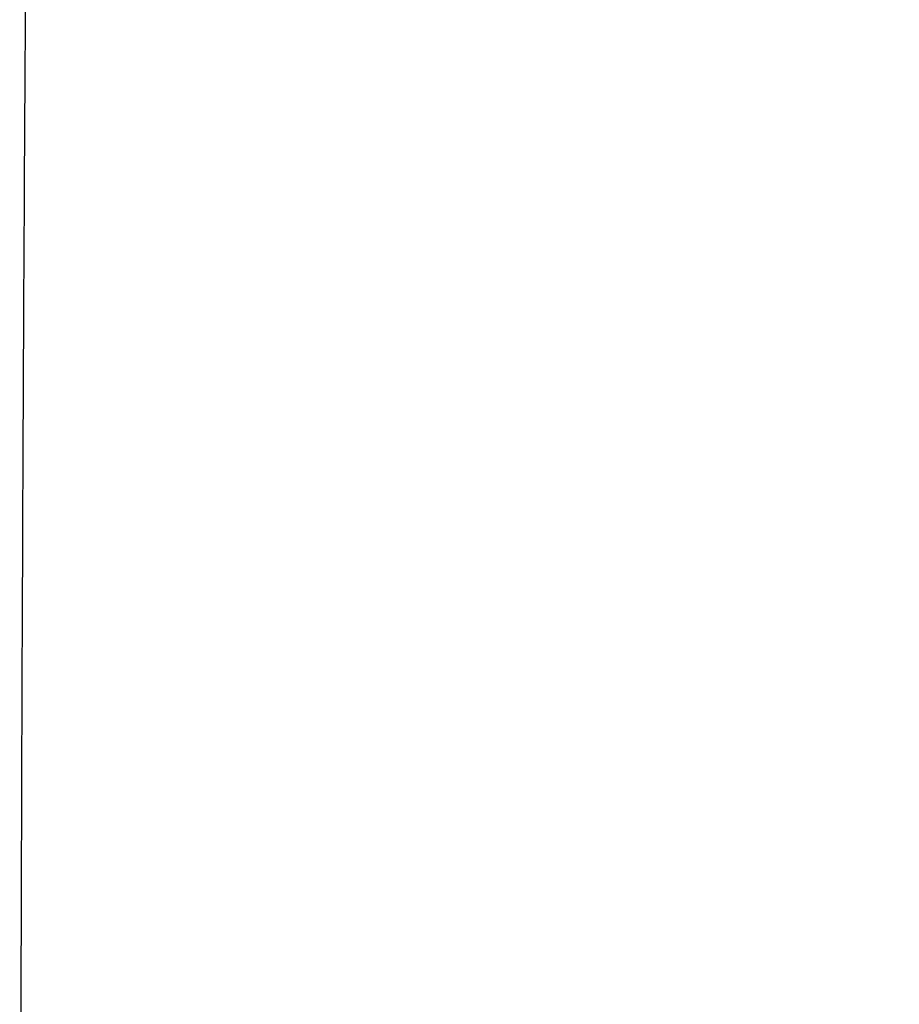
# Model space of a CAD drawing. Header units: millimetres. Extents: x 528 to 876, y -39 to 136.
# Tile 229 of 256: x 703.852 to 704.075, y 48.775 to 49.025. Entities that reach past the tile are written whole.
import ezdxf

# ---------------------------------------------------------------- set-up
doc = ezdxf.new("R2010")
doc.units = ezdxf.units.MM
doc.header["$MEASUREMENT"] = 0
doc.layers.add('12-17$4', color=7, linetype='Continuous', true_color=0x000000)

msp = doc.modelspace()

# ---------------------------------------------------------------- linework, layer by layer
at = {"layer": '12-17$4'}
msp.add_rational_spline([(703.8517, 48.5251, 98.88257), (703.8517, 45.99215, 98.88257), (704.08089, 40.84097, 98.88257), (705.15236, 33.01082, 98.88257), (707.01102, 25.08815, 98.88257), (709.69501, 17.18739, 98.88257), (713.22054, 9.43429, 98.88257), (717.57836, 1.96059, 98.88257), (722.7319, -5.10251, 98.88257), (728.61741, -11.63137, 98.88257), (735.14628, -17.51689, 98.88257), (742.20937, -22.67043, 98.88257), (749.68308, -27.02824, 98.88257), (757.43617, -30.55377, 98.88257), (765.33693, -33.23777, 98.88257), (773.2596, -35.09643, 98.88257), (781.08975, -36.16789, 98.88257), (786.24093, -36.39709, 98.88257), (788.77388, -36.39709, 98.88257), (791.30684, -36.39709, 98.88257), (796.45802, -36.16789, 98.88257), (804.28817, -35.09643, 98.88257), (812.21084, -33.23777, 98.88257), (820.1116, -30.55377, 98.88257), (827.86469, -27.02824, 98.88257), (835.33839, -22.67043, 98.88257), (842.40149, -17.51689, 98.88257), (848.93036, -11.63137, 98.88257), (854.81587, -5.10251, 98.88257), (859.96941, 1.96059, 98.88257), (864.32723, 9.43429, 98.88257), (867.85275, 17.18739, 98.88257), (870.53675, 25.08815, 98.88257), (872.39541, 33.01082, 98.88257), (873.46688, 40.84097, 98.88257), (873.69607, 45.99215, 98.88257), (873.69607, 48.5251, 98.88257), (873.69607, 51.05806, 98.88257), (873.46688, 56.20924, 98.88257), (872.39541, 64.03938, 98.88257), (870.53675, 71.96206, 98.88257), (867.85275, 79.86281, 98.88257), (864.32723, 87.61591, 98.88257), (859.96941, 95.08961, 98.88257), (854.81587, 102.15271, 98.88257), (848.93036, 108.68157, 98.88257), (842.40149, 114.56709, 98.88257), (835.33839, 119.72063, 98.88257), (827.86469, 124.07844, 98.88257), (820.1116, 127.60397, 98.88257), (812.21084, 130.28797, 98.88257), (804.28817, 132.14663, 98.88257), (796.45802, 133.2181, 98.88257), (791.30684, 133.44729, 98.88257), (788.77388, 133.44729, 98.88257), (786.24093, 133.44729, 98.88257), (781.08975, 133.2181, 98.88257), (773.2596, 132.14663, 98.88257), (765.33693, 130.28797, 98.88257), (757.43617, 127.60397, 98.88257), (749.68308, 124.07844, 98.88257), (742.20937, 119.72063, 98.88257), (735.14628, 114.56709, 98.88257), (728.61741, 108.68157, 98.88257), (722.7319, 102.15271, 98.88257), (717.57836, 95.08961, 98.88257), (713.22054, 87.61591, 98.88257), (709.69501, 79.86281, 98.88257), (707.01102, 71.96206, 98.88257), (705.15236, 64.03938, 98.88257), (704.08089, 56.20924, 98.88257), (703.8517, 51.05806, 98.88257), (703.8517, 48.5251, 98.88257)], [1, 0.987796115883, 0.964913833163, 0.935166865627, 0.909996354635, 0.889402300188, 0.873384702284, 0.861943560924, 0.855078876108, 0.852790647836, 0.855078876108, 0.861943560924, 0.873384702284, 0.889402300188, 0.909996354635, 0.935166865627, 0.964913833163, 0.987796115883, 1, 0.987796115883, 0.964913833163, 0.935166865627, 0.909996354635, 0.889402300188, 0.873384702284, 0.861943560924, 0.855078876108, 0.852790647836, 0.855078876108, 0.861943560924, 0.873384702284, 0.889402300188, 0.909996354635, 0.935166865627, 0.964913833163, 0.987796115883, 1, 0.987796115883, 0.964913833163, 0.935166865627, 0.909996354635, 0.889402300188, 0.873384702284, 0.861943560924, 0.855078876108, 0.852790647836, 0.855078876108, 0.861943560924, 0.873384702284, 0.889402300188, 0.909996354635, 0.935166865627, 0.964913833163, 0.987796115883, 1, 0.987796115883, 0.964913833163, 0.935166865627, 0.909996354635, 0.889402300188, 0.873384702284, 0.861943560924, 0.855078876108, 0.852790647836, 0.855078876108, 0.861943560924, 0.873384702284, 0.889402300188, 0.909996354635, 0.935166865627, 0.964913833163, 0.987796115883, 1], degree=3, knots=[-182.061105, -182.061105, -182.061105, -182.061105, -179.2164, -176.371695, -173.526991, -170.682286, -167.837581, -164.992876, -162.148172, -159.303467, -156.458762, -153.614057, -150.769353, -147.924648, -145.079943, -142.235238, -139.390533, -136.545829, -136.545829, -136.545829, -133.701124, -130.856419, -128.011714, -125.16701, -122.322305, -119.4776, -116.632895, -113.788191, -110.943486, -108.098781, -105.254076, -102.409372, -99.564667, -96.719962, -93.875257, -91.030552, -91.030552, -91.030552, -88.185848, -85.341143, -82.496438, -79.651733, -76.807029, -73.962324, -71.117619, -68.272914, -65.42821, -62.583505, -59.7388, -56.894095, -54.049391, -51.204686, -48.359981, -45.515276, -45.515276, -45.515276, -42.670571, -39.825867, -36.981162, -34.136457, -31.291752, -28.447048, -25.602343, -22.757638, -19.912933, -17.068229, -14.223524, -11.378819, -8.534114, -5.68941, -2.844705, 0, 0, 0, 0], dxfattribs=at)

doc.saveas('drawing.dxf')
